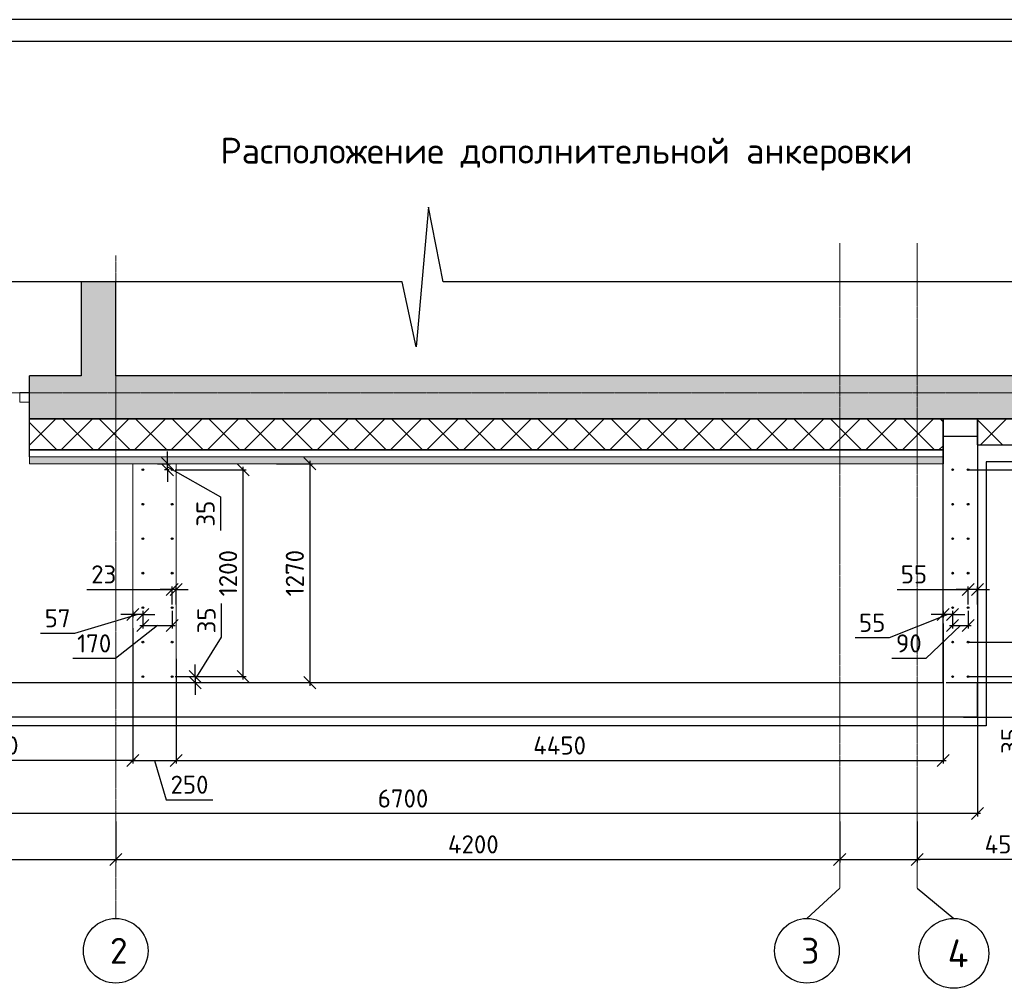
# Model space of a CAD drawing. Header units: millimetres. Extents: x 125896 to 2572636, y -120305 to 130347.
# Tile 72 of 256: x 301856 to 313280, y 56193 to 67429. Entities that reach past the tile are written whole.
import ezdxf

# ---------------------------------------------------------------- set-up
doc = ezdxf.new("R2010")
doc.units = ezdxf.units.MM
for name, pattern in [('______5', [1100, 800, -100, 100, -100]), ('CENTER', [2, 1.25, -0.25, 0.25, -0.25]), ('CENTER2', [28.575, 19.05, -3.175, 3.175, -3.175])]:
    doc.linetypes.add(name, pattern=pattern)
for name, color, linetype in [('11', 7, 'Continuous'), ('СПДС_Оси', 7, 'Continuous'), ('Столовая - обозначения', 7, 'Continuous')]:
    doc.layers.add(name, color=color, linetype=linetype)
for name, color, linetype, lineweight in [('Standard', 7, 'Continuous', 25), ('Арматура', 152, 'Continuous', 40), ('Навесной фасад', 7, 'Continuous', 25), ('ОСИ', 7, 'CENTER', 15), ('Столовая Двери и окна', 7, 'Continuous', 15), ('ТЕКСТ', 7, 'Continuous', 15)]:
    doc.layers.add(name, color=color, linetype=linetype, lineweight=lineweight)
doc.layers.add('Стена_ бетон несущ.', color=7, linetype='Continuous', lineweight=70, true_color=0xb4b496)
doc.styles.get("Standard").update_dxf_attribs({"font": 'isocpeur.ttf'})
doc.dimstyles.new('Осевые', dxfattribs={"dimscale": 0.7, "dimtxt": 450, "dimasz": 400, "dimexe": 100, "dimexo": 100, "dimgap": 100, "dimtad": 1, "dimdec": 0, "dimzin": 0, "dimdsep": 46, "dimtxsty": 'Standard', "dimblk": 'OBLIQUE', "dimcen": 9, "dimdle": 100, "dimazin": 0, "dimtm": 1e-09, "dimtfac": 1, "dimtdec": 0, "dimtofl": 0, "dimtmove": 0, "dimatfit": 3, "dimfxl": 1, "dimtolj": 1, "dimtzin": 0, "dimarcsym": 0})
pattern_1 = [(45, (285342.76, 106112.77), (-212.132, 212.132), []), (135, (285342.76, 106112.77), (-212.132, -212.132), [])]

# ---------------------------------------------------------------- blocks, each defined once
blk = doc.blocks.new('Штамп')
at = {"layer": '11'}
blk.add_line((311470, 126228), (252070, 126228), dxfattribs=at)
at = {"layer": '11', "lineweight": 30}
blk.add_line((254210, 125978), (311220, 125978), dxfattribs=at)
blk = doc.blocks.new('_OBLIQUE')
at = {"color": 0, "linetype": 'ByBlock'}
blk.add_line((-0.5, -0.5), (0.5, 0.5), dxfattribs=at)
blk = doc.blocks.new('*D482')
at = {"layer": 'Defpoints', "color": 0, "linetype": 'ByBlock', "lineweight": 20, "ltscale": 13, "transparency": 16777216}
for p in [(299570, 59339), (302970, 58165), (302970, 57688)]:
    blk.add_point(p, dxfattribs=at)
at = {"layer": 'ОСИ', "color": 0, "linetype": 'ByBlock', "lineweight": -2, "ltscale": 13, "transparency": 16777216}
for p, q in [((299570, 59304), (299570, 57653)), ((302970, 58130), (302970, 57653)), ((299535, 57688), (303005, 57688))]:
    blk.add_line(p, q, dxfattribs=at)
at = {"layer": 'ОСИ', "color": 0, "linetype": 'ByBlock', "lineweight": -2, "ltscale": 13, "transparency": 16777216, "xscale": 140, "yscale": 140, "zscale": 140, "rotation": 180}
blk.add_blockref('_OBLIQUE', (299570, 57688), dxfattribs=at)
at = {"layer": 'ОСИ', "color": 0, "linetype": 'ByBlock', "lineweight": -2, "ltscale": 13, "transparency": 16777216, "xscale": 140, "yscale": 140, "zscale": 140}
blk.add_blockref('_OBLIQUE', (302970, 57688), dxfattribs=at)
at = {"layer": 'ОСИ', "color": 0, "linetype": 'ByBlock', "ltscale": 13, "transparency": 16777216, "insert": (301270, 57863), "char_height": 210, "width": 583.33, "attachment_point": 5}
blk.add_mtext('\\A1;1700', dxfattribs=at)
blk = doc.blocks.new('*D483')
at = {"layer": 'Defpoints', "color": 0, "linetype": 'ByBlock', "lineweight": 20, "ltscale": 13, "transparency": 16777216}
for p in [(302970, 58165), (311370, 58165), (311370, 57688)]:
    blk.add_point(p, dxfattribs=at)
at = {"layer": 'ОСИ', "color": 0, "linetype": 'ByBlock', "lineweight": -2, "ltscale": 13, "transparency": 16777216}
for p, q in [((302970, 58130), (302970, 57653)), ((311370, 58130), (311370, 57653)), ((302935, 57688), (311405, 57688))]:
    blk.add_line(p, q, dxfattribs=at)
at = {"layer": 'ОСИ', "color": 0, "linetype": 'ByBlock', "lineweight": -2, "ltscale": 13, "transparency": 16777216, "xscale": 140, "yscale": 140, "zscale": 140, "rotation": 180}
blk.add_blockref('_OBLIQUE', (302970, 57688), dxfattribs=at)
at = {"layer": 'ОСИ', "color": 0, "linetype": 'ByBlock', "lineweight": -2, "ltscale": 13, "transparency": 16777216, "xscale": 140, "yscale": 140, "zscale": 140}
blk.add_blockref('_OBLIQUE', (311370, 57688), dxfattribs=at)
at = {"layer": 'ОСИ', "color": 0, "linetype": 'ByBlock', "ltscale": 13, "transparency": 16777216, "insert": (307119, 57863), "char_height": 210, "width": 583.33, "attachment_point": 5}
blk.add_mtext('\\A1;4200', dxfattribs=at)
blk = doc.blocks.new('*D484')
at = {"layer": 'Defpoints', "color": 0, "linetype": 'ByBlock', "lineweight": 20, "ltscale": 13, "transparency": 16777216}
for p in [(311370, 58165), (312270, 58165), (312270, 57688)]:
    blk.add_point(p, dxfattribs=at)
at = {"layer": 'ОСИ', "color": 0, "linetype": 'ByBlock', "lineweight": -2, "ltscale": 13, "transparency": 16777216}
for p, q in [((311370, 58130), (311370, 57653)), ((312270, 58130), (312270, 57653)), ((311335, 57688), (312305, 57688)), ((313559, 57688), (312270, 57688))]:
    blk.add_line(p, q, dxfattribs=at)
at = {"layer": 'ОСИ', "color": 0, "linetype": 'ByBlock', "lineweight": -2, "ltscale": 13, "transparency": 16777216, "xscale": 140, "yscale": 140, "zscale": 140, "rotation": 180}
blk.add_blockref('_OBLIQUE', (311370, 57688), dxfattribs=at)
at = {"layer": 'ОСИ', "color": 0, "linetype": 'ByBlock', "lineweight": -2, "ltscale": 13, "transparency": 16777216, "xscale": 140, "yscale": 140, "zscale": 140}
blk.add_blockref('_OBLIQUE', (312270, 57688), dxfattribs=at)
at = {"layer": 'ОСИ', "color": 0, "linetype": 'ByBlock', "ltscale": 13, "transparency": 16777216, "insert": (313279, 57863), "char_height": 210, "width": 437.5, "attachment_point": 5}
blk.add_mtext('\\A1;450', dxfattribs=at)
blk = doc.blocks.new('дверь1_3_$F1', base_point=(0, -55.4))
at = {"layer": 'Standard', "color": 7, "linetype": 'Continuous', "lineweight": 13, "transparency": 33554687}
for p, q in [((56, 0.6), (0, 0.6)), ((0, 0.6), (0, -55.4)), ((56, -55.4), (56, 0.6)), ((0, -55.4), (56, -55.4))]:
    blk.add_line(p, q, dxfattribs=at)
blk = doc.blocks.new('*D485')
at = {"layer": 'Defpoints', "color": 0, "linetype": 'ByBlock', "lineweight": 20, "ltscale": 13, "transparency": 16777216}
for p in [(299570, 59444), (312970, 59398), (299570, 58220)]:
    blk.add_point(p, dxfattribs=at)
at = {"layer": 'ОСИ', "color": 0, "linetype": 'ByBlock', "lineweight": -2, "ltscale": 13, "transparency": 16777216}
for p, q in [((299570, 59409), (299570, 58185)), ((312970, 59363), (312970, 58185)), ((313005, 58220), (299535, 58220))]:
    blk.add_line(p, q, dxfattribs=at)
at = {"layer": 'ОСИ', "color": 0, "linetype": 'ByBlock', "lineweight": -2, "ltscale": 13, "transparency": 16777216, "xscale": 140, "yscale": 140, "zscale": 140, "rotation": 180}
blk.add_blockref('_OBLIQUE', (299570, 58220), dxfattribs=at)
at = {"layer": 'ОСИ', "color": 0, "linetype": 'ByBlock', "lineweight": -2, "ltscale": 13, "transparency": 16777216, "xscale": 140, "yscale": 140, "zscale": 140}
blk.add_blockref('_OBLIQUE', (312970, 58220), dxfattribs=at)
at = {"layer": 'ОСИ', "color": 0, "linetype": 'ByBlock', "ltscale": 13, "transparency": 16777216, "insert": (306304, 58395), "char_height": 210, "attachment_point": 5}
blk.add_mtext('\\A1;6700', dxfattribs=at)
blk = doc.blocks.new('*D489')
at = {"layer": 'Defpoints', "color": 0, "linetype": 'ByBlock', "lineweight": 20, "ltscale": 13, "transparency": 16777216}
for p in [(312820, 59809), (312770, 59339), (313658, 59339)]:
    blk.add_point(p, dxfattribs=at)
at = {"layer": 'ОСИ', "color": 0, "linetype": 'ByBlock', "lineweight": -2, "ltscale": 13, "transparency": 16777216}
for p, q in [((312855, 59809), (313693, 59809)), ((313658, 59844), (313658, 59304)), ((313658, 59574), (314101, 59172)), ((312805, 59339), (313693, 59339)), ((314101, 59172), (314101, 58633))]:
    blk.add_line(p, q, dxfattribs=at)
at = {"layer": 'ОСИ', "color": 0, "linetype": 'ByBlock', "lineweight": -2, "ltscale": 13, "transparency": 16777216, "xscale": 140, "yscale": 140, "zscale": 140}
for p, rotation in [((313658, 59809), 90), ((313658, 59339), 270)]:
    blk.add_blockref('_OBLIQUE', p, dxfattribs=dict(at, rotation=rotation))
at = {"layer": 'ОСИ', "color": 0, "linetype": 'ByBlock', "lineweight": 25, "ltscale": 13, "transparency": 16777216, "insert": (313926, 58903), "char_height": 210, "attachment_point": 5, "rotation": 90}
blk.add_mtext('\\A1;235', dxfattribs=at)
blk = doc.blocks.new('*D490')
at = {"layer": 'Defpoints', "color": 0, "linetype": 'ByBlock', "lineweight": 20, "ltscale": 13, "transparency": 16777216}
for p in [(312820, 60209), (313658, 60209), (312820, 59809)]:
    blk.add_point(p, dxfattribs=at)
at = {"layer": 'ОСИ', "color": 0, "linetype": 'ByBlock', "lineweight": -2, "ltscale": 13, "transparency": 16777216}
for p, q in [((313658, 60904), (313658, 60209)), ((312855, 60209), (313693, 60209)), ((313658, 59774), (313658, 60244)), ((312855, 59809), (313693, 59809))]:
    blk.add_line(p, q, dxfattribs=at)
at = {"layer": 'ОСИ', "color": 0, "linetype": 'ByBlock', "lineweight": -2, "ltscale": 13, "transparency": 16777216, "xscale": 140, "yscale": 140, "zscale": 140}
for p, rotation in [((313658, 60209), 90), ((313658, 59809), 270)]:
    blk.add_blockref('_OBLIQUE', p, dxfattribs=dict(at, rotation=rotation))
at = {"layer": 'ОСИ', "color": 0, "linetype": 'ByBlock', "ltscale": 13, "transparency": 16777216, "insert": (313483, 60635), "char_height": 210, "attachment_point": 5, "rotation": 90}
blk.add_mtext('\\A1;200', dxfattribs=at)
blk = doc.blocks.new('*D491')
at = {"layer": 'Defpoints', "color": 0, "linetype": 'ByBlock', "lineweight": 20, "ltscale": 13, "transparency": 16777216}
for p in [(312820, 62209), (314033, 62209), (312820, 59809)]:
    blk.add_point(p, dxfattribs=at)
at = {"layer": 'ОСИ', "color": 0, "linetype": 'ByBlock', "lineweight": -2, "ltscale": 13, "transparency": 16777216}
for p, q in [((312855, 62209), (314068, 62209)), ((314033, 59774), (314033, 62244)), ((312855, 59809), (314068, 59809))]:
    blk.add_line(p, q, dxfattribs=at)
at = {"layer": 'ОСИ', "color": 0, "linetype": 'ByBlock', "lineweight": -2, "ltscale": 13, "transparency": 16777216, "xscale": 140, "yscale": 140, "zscale": 140}
for p, rotation in [((314033, 62209), 90), ((314033, 59809), 270)]:
    blk.add_blockref('_OBLIQUE', p, dxfattribs=dict(at, rotation=rotation))
at = {"layer": 'ОСИ', "color": 0, "linetype": 'ByBlock', "ltscale": 13, "transparency": 16777216, "insert": (313858, 61009), "char_height": 210, "attachment_point": 5, "rotation": 90}
blk.add_mtext('\\A1;6х200=1200', dxfattribs=at)
blk = doc.blocks.new('*D492')
at = {"layer": 'Defpoints', "color": 0, "linetype": 'ByBlock', "lineweight": 20, "ltscale": 13, "transparency": 16777216}
for p in [(312820, 59809), (312570, 59739), (313525, 59739)]:
    blk.add_point(p, dxfattribs=at)
at = {"layer": 'ОСИ', "color": 0, "linetype": 'ByBlock', "lineweight": -2, "ltscale": 13, "transparency": 16777216}
for p, q in [((313525, 59809), (313525, 59949)), ((312855, 59809), (313560, 59809)), ((313525, 59809), (313525, 59739)), ((312605, 59739), (313560, 59739)), ((313525, 59739), (313525, 59599)), ((313525, 58867), (313525, 59739))]:
    blk.add_line(p, q, dxfattribs=at)
at = {"layer": 'ОСИ', "color": 0, "linetype": 'ByBlock', "lineweight": -2, "ltscale": 13, "transparency": 16777216, "xscale": 140, "yscale": 140, "zscale": 140}
for p, rotation in [((313525, 59809), 270), ((313525, 59739), 90)]:
    blk.add_blockref('_OBLIQUE', p, dxfattribs=dict(at, rotation=rotation))
at = {"layer": 'ОСИ', "color": 0, "linetype": 'ByBlock', "ltscale": 13, "transparency": 16777216, "insert": (313350, 59063), "char_height": 210, "attachment_point": 5, "rotation": 90}
blk.add_mtext('\\A1;35', dxfattribs=at)
blk = doc.blocks.new('*D493')
at = {"layer": 'Defpoints', "color": 0, "linetype": 'ByBlock', "lineweight": 20, "ltscale": 13, "transparency": 16777216}
for p in [(312680, 60609), (312860, 60609), (312860, 60402)]:
    blk.add_point(p, dxfattribs=at)
at = {"layer": 'ОСИ', "color": 0, "linetype": 'ByBlock', "lineweight": -2, "ltscale": 13, "transparency": 16777216}
for p, q in [((312680, 60574), (312680, 60367)), ((312860, 60574), (312860, 60367)), ((312770, 60402), (312368, 60019)), ((312645, 60402), (312895, 60402)), ((312368, 60019), (311976, 60019))]:
    blk.add_line(p, q, dxfattribs=at)
at = {"layer": 'ОСИ', "color": 0, "linetype": 'ByBlock', "lineweight": -2, "ltscale": 13, "transparency": 16777216, "xscale": 140, "yscale": 140, "zscale": 140, "rotation": 180}
blk.add_blockref('_OBLIQUE', (312680, 60402), dxfattribs=at)
at = {"layer": 'ОСИ', "color": 0, "linetype": 'ByBlock', "lineweight": -2, "ltscale": 13, "transparency": 16777216, "xscale": 140, "yscale": 140, "zscale": 140}
blk.add_blockref('_OBLIQUE', (312860, 60402), dxfattribs=at)
at = {"layer": 'ОСИ', "color": 0, "linetype": 'ByBlock', "ltscale": 13, "transparency": 16777216, "insert": (312172, 60194), "char_height": 210, "attachment_point": 5}
blk.add_mtext('\\A1;90', dxfattribs=at)
blk = doc.blocks.new('*D494')
at = {"layer": 'Defpoints', "color": 0, "linetype": 'ByBlock', "lineweight": 20, "ltscale": 13, "transparency": 16777216}
for p in [(312570, 60609), (312680, 60609), (312570, 60531)]:
    blk.add_point(p, dxfattribs=at)
at = {"layer": 'ОСИ', "color": 0, "linetype": 'ByBlock', "lineweight": -2, "ltscale": 13, "transparency": 16777216}
for p, q in [((312570, 60574), (312570, 60496)), ((312680, 60574), (312680, 60496)), ((312625, 60531), (311943, 60258)), ((312570, 60531), (312430, 60531)), ((312680, 60531), (312570, 60531)), ((312680, 60531), (312820, 60531)), ((311943, 60258), (311551, 60258))]:
    blk.add_line(p, q, dxfattribs=at)
at = {"layer": 'ОСИ', "color": 0, "linetype": 'ByBlock', "lineweight": -2, "ltscale": 13, "transparency": 16777216, "xscale": 140, "yscale": 140, "zscale": 140}
blk.add_blockref('_OBLIQUE', (312570, 60531), dxfattribs=at)
at = {"layer": 'ОСИ', "color": 0, "linetype": 'ByBlock', "lineweight": -2, "ltscale": 13, "transparency": 16777216, "xscale": 140, "yscale": 140, "zscale": 140, "rotation": 180}
blk.add_blockref('_OBLIQUE', (312680, 60531), dxfattribs=at)
at = {"layer": 'ОСИ', "color": 0, "linetype": 'ByBlock', "ltscale": 13, "transparency": 16777216, "insert": (311747, 60433), "char_height": 210, "attachment_point": 5}
blk.add_mtext('\\A1;55', dxfattribs=at)
blk = doc.blocks.new('*D495')
at = {"layer": 'Defpoints', "color": 0, "linetype": 'ByBlock', "lineweight": 20, "ltscale": 13, "transparency": 16777216}
for p in [(312860, 60820), (312860, 60609), (312970, 60609)]:
    blk.add_point(p, dxfattribs=at)
at = {"layer": 'ОСИ', "color": 0, "linetype": 'ByBlock', "lineweight": -2, "ltscale": 13, "transparency": 16777216}
for p, q in [((312035, 60820), (312860, 60820)), ((312860, 60820), (312720, 60820)), ((312860, 60644), (312860, 60855)), ((312970, 60820), (312860, 60820)), ((312970, 60644), (312970, 60855)), ((312970, 60820), (313110, 60820))]:
    blk.add_line(p, q, dxfattribs=at)
at = {"layer": 'ОСИ', "color": 0, "linetype": 'ByBlock', "lineweight": -2, "ltscale": 13, "transparency": 16777216, "xscale": 140, "yscale": 140, "zscale": 140}
blk.add_blockref('_OBLIQUE', (312860, 60820), dxfattribs=at)
at = {"layer": 'ОСИ', "color": 0, "linetype": 'ByBlock', "lineweight": -2, "ltscale": 13, "transparency": 16777216, "xscale": 140, "yscale": 140, "zscale": 140, "rotation": 180}
blk.add_blockref('_OBLIQUE', (312970, 60820), dxfattribs=at)
at = {"layer": 'ОСИ', "color": 0, "linetype": 'ByBlock', "ltscale": 13, "transparency": 16777216, "insert": (312231, 60995), "char_height": 210, "attachment_point": 5}
blk.add_mtext('\\A1;55', dxfattribs=at)
blk = doc.blocks.new('*D496')
at = {"layer": 'Defpoints', "color": 0, "linetype": 'ByBlock', "lineweight": 20, "ltscale": 13, "transparency": 16777216}
for p in [(299970, 60437, -5480), (303170, 60407), (299970, 58835)]:
    blk.add_point(p, dxfattribs=at)
at = {"layer": 'ОСИ', "color": 0, "linetype": 'ByBlock', "lineweight": -2, "ltscale": 13, "transparency": 16777216}
for p, q in [((299970, 60402), (299970, 58800)), ((303170, 60372), (303170, 58800)), ((303205, 58835), (299935, 58835))]:
    blk.add_line(p, q, dxfattribs=at)
at = {"layer": 'ОСИ', "color": 0, "linetype": 'ByBlock', "lineweight": -2, "ltscale": 13, "transparency": 16777216, "xscale": 140, "yscale": 140, "zscale": 140, "rotation": 180}
blk.add_blockref('_OBLIQUE', (299970, 58835), dxfattribs=at)
at = {"layer": 'ОСИ', "color": 0, "linetype": 'ByBlock', "lineweight": -2, "ltscale": 13, "transparency": 16777216, "xscale": 140, "yscale": 140, "zscale": 140}
blk.add_blockref('_OBLIQUE', (303170, 58835), dxfattribs=at)
at = {"layer": 'ОСИ', "color": 0, "linetype": 'ByBlock', "ltscale": 13, "transparency": 16777216, "insert": (301570, 59010), "char_height": 210, "attachment_point": 5}
blk.add_mtext('\\A1;1600', dxfattribs=at)
blk = doc.blocks.new('*D497')
at = {"layer": 'Defpoints', "color": 0, "linetype": 'ByBlock', "lineweight": 20, "ltscale": 13, "transparency": 16777216}
for p in [(312570, 60461), (303670, 60050), (312570, 58835)]:
    blk.add_point(p, dxfattribs=at)
at = {"layer": 'ОСИ', "color": 0, "linetype": 'ByBlock', "lineweight": -2, "ltscale": 13, "transparency": 16777216}
for p, q in [((312570, 60426), (312570, 58800)), ((303670, 60015), (303670, 58800)), ((303635, 58835), (312605, 58835))]:
    blk.add_line(p, q, dxfattribs=at)
at = {"layer": 'ОСИ', "color": 0, "linetype": 'ByBlock', "lineweight": -2, "ltscale": 13, "transparency": 16777216, "xscale": 140, "yscale": 140, "zscale": 140, "rotation": 180}
blk.add_blockref('_OBLIQUE', (303670, 58835), dxfattribs=at)
at = {"layer": 'ОСИ', "color": 0, "linetype": 'ByBlock', "lineweight": -2, "ltscale": 13, "transparency": 16777216, "xscale": 140, "yscale": 140, "zscale": 140}
blk.add_blockref('_OBLIQUE', (312570, 58835), dxfattribs=at)
at = {"layer": 'ОСИ', "color": 0, "linetype": 'ByBlock', "ltscale": 13, "transparency": 16777216, "insert": (308120, 59010), "char_height": 210, "attachment_point": 5}
blk.add_mtext('\\A1;4450', dxfattribs=at)
blk = doc.blocks.new('*D498')
at = {"layer": 'Defpoints', "color": 0, "linetype": 'ByBlock', "lineweight": 20, "ltscale": 13, "transparency": 16777216}
for p in [(303670, 60050), (303170, 59895), (303670, 58835)]:
    blk.add_point(p, dxfattribs=at)
at = {"layer": 'ОСИ', "color": 0, "linetype": 'ByBlock', "lineweight": -2, "ltscale": 13, "transparency": 16777216}
for p, q in [((303670, 60015), (303670, 58800)), ((303170, 59860), (303170, 58800)), ((303135, 58835), (303705, 58835)), ((303420, 58835), (303557, 58380)), ((303557, 58380), (304096, 58380))]:
    blk.add_line(p, q, dxfattribs=at)
at = {"layer": 'ОСИ', "color": 0, "linetype": 'ByBlock', "lineweight": -2, "ltscale": 13, "transparency": 16777216, "xscale": 140, "yscale": 140, "zscale": 140, "rotation": 180}
blk.add_blockref('_OBLIQUE', (303170, 58835), dxfattribs=at)
at = {"layer": 'ОСИ', "color": 0, "linetype": 'ByBlock', "lineweight": -2, "ltscale": 13, "transparency": 16777216, "xscale": 140, "yscale": 140, "zscale": 140}
blk.add_blockref('_OBLIQUE', (303670, 58835), dxfattribs=at)
at = {"layer": 'ОСИ', "color": 0, "linetype": 'ByBlock', "ltscale": 13, "transparency": 16777216, "insert": (303826, 58555), "char_height": 210, "attachment_point": 5}
blk.add_mtext('\\A1;250', dxfattribs=at)
blk = doc.blocks.new('*D500')
at = {"layer": 'Defpoints', "color": 0, "linetype": 'ByBlock', "lineweight": 20, "ltscale": 13, "transparency": 16777216}
for p in [(303420, 62279), (303572, 62279), (303625, 62209)]:
    blk.add_point(p, dxfattribs=at)
at = {"layer": 'ОСИ', "color": 0, "linetype": 'ByBlock', "lineweight": -2, "ltscale": 13, "transparency": 16777216}
for p, q in [((303572, 62279), (303572, 62419)), ((303455, 62279), (303607, 62279)), ((303572, 62209), (303572, 62279)), ((303590, 62209), (303537, 62209)), ((303572, 62244), (304187, 61895)), ((303572, 62209), (303572, 62069)), ((304187, 61895), (304187, 61503))]:
    blk.add_line(p, q, dxfattribs=at)
at = {"layer": 'ОСИ', "color": 0, "linetype": 'ByBlock', "lineweight": -2, "ltscale": 13, "transparency": 16777216, "xscale": 140, "yscale": 140, "zscale": 140}
for p, rotation in [((303572, 62279), 270), ((303572, 62209), 90)]:
    blk.add_blockref('_OBLIQUE', p, dxfattribs=dict(at, rotation=rotation))
at = {"layer": 'ОСИ', "color": 0, "linetype": 'ByBlock', "ltscale": 13, "transparency": 16777216, "insert": (304012, 61699), "char_height": 210, "attachment_point": 5, "rotation": 90}
blk.add_mtext('\\A1;35', dxfattribs=at)
blk = doc.blocks.new('*D501')
at = {"layer": 'Defpoints', "color": 0, "linetype": 'ByBlock', "lineweight": 20, "ltscale": 13, "transparency": 16777216}
for p in [(303625, 59809), (303625, 59739), (303892, 59739)]:
    blk.add_point(p, dxfattribs=at)
at = {"layer": 'ОСИ', "color": 0, "linetype": 'ByBlock', "lineweight": -2, "ltscale": 13, "transparency": 16777216}
for p, q in [((304198, 60265), (304198, 60657)), ((303892, 59774), (304198, 60265)), ((303892, 59809), (303892, 59949)), ((303660, 59809), (303927, 59809)), ((303892, 59809), (303892, 59739)), ((303660, 59739), (303927, 59739)), ((303892, 59739), (303892, 59599))]:
    blk.add_line(p, q, dxfattribs=at)
at = {"layer": 'ОСИ', "color": 0, "linetype": 'ByBlock', "lineweight": -2, "ltscale": 13, "transparency": 16777216, "xscale": 140, "yscale": 140, "zscale": 140}
for p, rotation in [((303892, 59809), 270), ((303892, 59739), 90)]:
    blk.add_blockref('_OBLIQUE', p, dxfattribs=dict(at, rotation=rotation))
at = {"layer": 'ОСИ', "color": 0, "linetype": 'ByBlock', "ltscale": 13, "transparency": 16777216, "insert": (304023, 60461), "char_height": 210, "attachment_point": 5, "rotation": 90}
blk.add_mtext('\\A1;35', dxfattribs=at)
blk = doc.blocks.new('*D499')
at = {"layer": 'Defpoints', "color": 0, "linetype": 'ByBlock', "lineweight": 20, "ltscale": 13, "transparency": 16777216}
for p in [(303625, 62209), (304449, 62209), (303625, 59809)]:
    blk.add_point(p, dxfattribs=at)
at = {"layer": 'ОСИ', "color": 0, "linetype": 'ByBlock', "lineweight": -2, "ltscale": 13, "transparency": 16777216}
for p, q in [((303660, 62209), (304484, 62209)), ((304449, 59774), (304449, 62244)), ((303660, 59809), (304484, 59809))]:
    blk.add_line(p, q, dxfattribs=at)
at = {"layer": 'ОСИ', "color": 0, "linetype": 'ByBlock', "lineweight": -2, "ltscale": 13, "transparency": 16777216, "xscale": 140, "yscale": 140, "zscale": 140}
for p, rotation in [((304449, 62209), 90), ((304449, 59809), 270)]:
    blk.add_blockref('_OBLIQUE', p, dxfattribs=dict(at, rotation=rotation))
at = {"layer": 'ОСИ', "color": 0, "linetype": 'ByBlock', "ltscale": 13, "transparency": 16777216, "insert": (304274, 61009), "char_height": 210, "attachment_point": 5, "rotation": 90}
blk.add_mtext('\\A1;1200', dxfattribs=at)
blk = doc.blocks.new('*D502')
at = {"layer": 'Defpoints', "color": 0, "linetype": 'ByBlock', "lineweight": 20, "ltscale": 13, "transparency": 16777216}
for p in [(303285, 60609), (303625, 60609), (303625, 60402)]:
    blk.add_point(p, dxfattribs=at)
at = {"layer": 'ОСИ', "color": 0, "linetype": 'ByBlock', "lineweight": -2, "ltscale": 13, "transparency": 16777216}
for p, q in [((303285, 60574), (303285, 60367)), ((303625, 60574), (303625, 60367)), ((303455, 60402), (302968, 60019)), ((303250, 60402), (303660, 60402)), ((302968, 60019), (302471, 60019))]:
    blk.add_line(p, q, dxfattribs=at)
at = {"layer": 'ОСИ', "color": 0, "linetype": 'ByBlock', "lineweight": -2, "ltscale": 13, "transparency": 16777216, "xscale": 140, "yscale": 140, "zscale": 140, "rotation": 180}
blk.add_blockref('_OBLIQUE', (303285, 60402), dxfattribs=at)
at = {"layer": 'ОСИ', "color": 0, "linetype": 'ByBlock', "lineweight": -2, "ltscale": 13, "transparency": 16777216, "xscale": 140, "yscale": 140, "zscale": 140}
blk.add_blockref('_OBLIQUE', (303625, 60402), dxfattribs=at)
at = {"layer": 'ОСИ', "color": 0, "linetype": 'ByBlock', "ltscale": 13, "transparency": 16777216, "insert": (302720, 60194), "char_height": 210, "attachment_point": 5}
blk.add_mtext('\\A1;170', dxfattribs=at)
blk = doc.blocks.new('*D503')
at = {"layer": 'Defpoints', "color": 0, "linetype": 'ByBlock', "lineweight": 20, "ltscale": 13, "transparency": 16777216}
for p in [(303170, 60609), (303285, 60609), (303170, 60531)]:
    blk.add_point(p, dxfattribs=at)
at = {"layer": 'ОСИ', "color": 0, "linetype": 'ByBlock', "lineweight": -2, "ltscale": 13, "transparency": 16777216}
for p, q in [((303170, 60574), (303170, 60496)), ((303285, 60574), (303285, 60496)), ((303228, 60531), (302491, 60311)), ((303170, 60531), (303030, 60531)), ((303285, 60531), (303170, 60531)), ((303285, 60531), (303425, 60531)), ((302491, 60311), (302099, 60311))]:
    blk.add_line(p, q, dxfattribs=at)
at = {"layer": 'ОСИ', "color": 0, "linetype": 'ByBlock', "lineweight": -2, "ltscale": 13, "transparency": 16777216, "xscale": 140, "yscale": 140, "zscale": 140}
blk.add_blockref('_OBLIQUE', (303170, 60531), dxfattribs=at)
at = {"layer": 'ОСИ', "color": 0, "linetype": 'ByBlock', "lineweight": -2, "ltscale": 13, "transparency": 16777216, "xscale": 140, "yscale": 140, "zscale": 140, "rotation": 180}
blk.add_blockref('_OBLIQUE', (303285, 60531), dxfattribs=at)
at = {"layer": 'ОСИ', "color": 0, "linetype": 'ByBlock', "ltscale": 13, "transparency": 16777216, "insert": (302295, 60486), "char_height": 210, "attachment_point": 5}
blk.add_mtext('\\A1;57', dxfattribs=at)
blk = doc.blocks.new('*D504')
at = {"layer": 'Defpoints', "color": 0, "linetype": 'ByBlock', "lineweight": 20, "ltscale": 13, "transparency": 16777216}
for p in [(303625, 60820), (303625, 60609), (303670, 60609)]:
    blk.add_point(p, dxfattribs=at)
at = {"layer": 'ОСИ', "color": 0, "linetype": 'ByBlock', "lineweight": -2, "ltscale": 13, "transparency": 16777216}
for p, q in [((302635, 60820), (303625, 60820)), ((303625, 60820), (303485, 60820)), ((303625, 60644), (303625, 60855)), ((303670, 60820), (303625, 60820)), ((303670, 60644), (303670, 60855)), ((303670, 60820), (303810, 60820))]:
    blk.add_line(p, q, dxfattribs=at)
at = {"layer": 'ОСИ', "color": 0, "linetype": 'ByBlock', "lineweight": -2, "ltscale": 13, "transparency": 16777216, "xscale": 140, "yscale": 140, "zscale": 140}
blk.add_blockref('_OBLIQUE', (303625, 60820), dxfattribs=at)
at = {"layer": 'ОСИ', "color": 0, "linetype": 'ByBlock', "lineweight": -2, "ltscale": 13, "transparency": 16777216, "xscale": 140, "yscale": 140, "zscale": 140, "rotation": 180}
blk.add_blockref('_OBLIQUE', (303670, 60820), dxfattribs=at)
at = {"layer": 'ОСИ', "color": 0, "linetype": 'ByBlock', "ltscale": 13, "transparency": 16777216, "insert": (302831, 60995), "char_height": 210, "attachment_point": 5}
blk.add_mtext('\\A1;23', dxfattribs=at)
blk = doc.blocks.new('*D1004')
at = {"layer": 'Defpoints', "color": 0, "linetype": 'ByBlock', "lineweight": 20, "ltscale": 13, "transparency": 16777216}
for p in [(304802, 62279), (304802, 59739), (305223, 59739)]:
    blk.add_point(p, dxfattribs=at)
at = {"layer": 'ОСИ', "color": 0, "linetype": 'ByBlock', "lineweight": -2, "ltscale": 13, "transparency": 16777216}
for p, q in [((304837, 62279), (305258, 62279)), ((305223, 62314), (305223, 59704)), ((304837, 59739), (305258, 59739))]:
    blk.add_line(p, q, dxfattribs=at)
at = {"layer": 'ОСИ', "color": 0, "linetype": 'ByBlock', "lineweight": -2, "ltscale": 13, "transparency": 16777216, "xscale": 140, "yscale": 140, "zscale": 140}
for p, rotation in [((305223, 62279), 90), ((305223, 59739), 270)]:
    blk.add_blockref('_OBLIQUE', p, dxfattribs=dict(at, rotation=rotation))
at = {"layer": 'ОСИ', "color": 0, "linetype": 'ByBlock', "ltscale": 13, "transparency": 16777216, "insert": (305048, 61009), "char_height": 210, "attachment_point": 5, "rotation": 90}
blk.add_mtext('\\A1;1270', dxfattribs=at)

msp = doc.modelspace()

# ---------------------------------------------------------------- hatches: boundary and pattern name
at = {"layer": 'Арматура'}
h = msp.add_hatch(color=256, dxfattribs=at)
edge = h.paths.add_edge_path()
edge.add_arc((312680.1, 60609), 10, 0, 360)
h = msp.add_hatch(color=256, dxfattribs=at)
edge = h.paths.add_edge_path()
edge.add_arc((312859.6, 60609), 10, 0, 360)
at = {"layer": 'Навесной фасад', "linetype": 'Continuous', "lineweight": 25, "true_color": 0x939598, "transparency": 33554687}
h = msp.add_hatch(dxfattribs=at)
h.set_pattern_fill('__________6', color=252, scale=200, style=0, pattern_type=2)
h.set_pattern_definition(pattern_1)
h.paths.add_polyline_path([(312569.8, 62799), (301969.8, 62799), (301969.8, 62439), (312569.8, 62439)], flags=0)
h = msp.add_hatch(dxfattribs=at)
h.set_pattern_fill('__________6', color=252, scale=200, style=0, pattern_type=2)
h.set_pattern_definition(pattern_1)
h.paths.add_polyline_path([(317044.1, 62799), (312969.8, 62799), (312969.8, 62499), (317044.1, 62499)])
at = {"layer": 'Навесной фасад', "linetype": 'Continuous', "lineweight": 18, "true_color": 0xf0b464, "transparency": 33554687}
msp.add_hatch(color=31, dxfattribs=at).paths.add_polyline_path([(312569.8, 62359), (301969.8, 62359), (301969.8, 62279), (312569.8, 62279)])
at = {"layer": 'Стена_ бетон несущ.', "linetype": 'Continuous', "lineweight": 25, "true_color": 0x939598, "transparency": 33554687}
for points in [[(302969.8, 63299), (302969.8, 64389.4), (302569.8, 64389.4), (302569.8, 63299)], [(317044.1, 63299), (301969.8, 63299), (301969.8, 62799), (317044.1, 62799)]]:
    msp.add_hatch(color=252, dxfattribs=at).paths.add_polyline_path(points)
at = {"layer": 'Столовая Двери и окна', "lineweight": 30}
h = msp.add_hatch(color=5, dxfattribs=at)
edge = h.paths.add_edge_path()
edge.add_arc((303285.1, 62209), 10, 0, 360)
h = msp.add_hatch(color=5, dxfattribs=at)
edge = h.paths.add_edge_path()
edge.add_arc((303625.1, 62209), 10, 0, 360)
h = msp.add_hatch(color=5, dxfattribs=at)
edge = h.paths.add_edge_path()
edge.add_arc((312680.1, 62209), 10, 0, 360)
h = msp.add_hatch(color=5, dxfattribs=at)
edge = h.paths.add_edge_path()
edge.add_arc((312859.6, 62209), 10, 0, 360)
h = msp.add_hatch(color=5, dxfattribs=at)
edge = h.paths.add_edge_path()
edge.add_arc((303285.1, 61809), 10, 0, 360)
h = msp.add_hatch(color=5, dxfattribs=at)
edge = h.paths.add_edge_path()
edge.add_arc((303625.1, 61809), 10, 0, 360)
h = msp.add_hatch(color=5, dxfattribs=at)
edge = h.paths.add_edge_path()
edge.add_arc((312680.1, 61809), 10, 0, 360)
h = msp.add_hatch(color=5, dxfattribs=at)
edge = h.paths.add_edge_path()
edge.add_arc((312859.6, 61809), 10, 0, 360)
h = msp.add_hatch(color=5, dxfattribs=at)
edge = h.paths.add_edge_path()
edge.add_arc((303285.1, 61409), 10, 0, 360)
h = msp.add_hatch(color=5, dxfattribs=at)
edge = h.paths.add_edge_path()
edge.add_arc((303625.1, 61409), 10, 0, 360)
h = msp.add_hatch(color=5, dxfattribs=at)
edge = h.paths.add_edge_path()
edge.add_arc((312680.1, 61409), 10, 0, 360)
h = msp.add_hatch(color=5, dxfattribs=at)
edge = h.paths.add_edge_path()
edge.add_arc((312859.6, 61409), 10, 0, 360)
h = msp.add_hatch(color=5, dxfattribs=at)
edge = h.paths.add_edge_path()
edge.add_arc((303285.1, 61009), 10, 0, 360)
h = msp.add_hatch(color=5, dxfattribs=at)
edge = h.paths.add_edge_path()
edge.add_arc((303625.1, 61009), 10, 0, 360)
h = msp.add_hatch(color=5, dxfattribs=at)
edge = h.paths.add_edge_path()
edge.add_arc((312680.1, 61009), 10, 0, 360)
h = msp.add_hatch(color=5, dxfattribs=at)
edge = h.paths.add_edge_path()
edge.add_arc((312859.6, 61009), 10, 0, 360)
h = msp.add_hatch(color=5, dxfattribs=at)
edge = h.paths.add_edge_path()
edge.add_arc((303285.1, 60609), 10, 0, 360)
h = msp.add_hatch(color=5, dxfattribs=at)
edge = h.paths.add_edge_path()
edge.add_arc((303625.1, 60609), 10, 0, 360)
h = msp.add_hatch(color=5, dxfattribs=at)
edge = h.paths.add_edge_path()
edge.add_arc((303285.1, 60209), 10, 0, 360)
h = msp.add_hatch(color=5, dxfattribs=at)
edge = h.paths.add_edge_path()
edge.add_arc((303625.1, 60209), 10, 0, 360)
h = msp.add_hatch(color=5, dxfattribs=at)
edge = h.paths.add_edge_path()
edge.add_arc((312680.1, 60209), 10, 0, 360)
h = msp.add_hatch(color=5, dxfattribs=at)
edge = h.paths.add_edge_path()
edge.add_arc((312859.6, 60209), 10, 0, 360)
h = msp.add_hatch(color=5, dxfattribs=at)
edge = h.paths.add_edge_path()
edge.add_arc((303285.1, 59809), 10, 0, 360)
h = msp.add_hatch(color=5, dxfattribs=at)
edge = h.paths.add_edge_path()
edge.add_arc((303625.1, 59809), 10, 0, 360)
h = msp.add_hatch(color=5, dxfattribs=at)
edge = h.paths.add_edge_path()
edge.add_arc((312680.1, 59809), 10, 0, 360)
h = msp.add_hatch(color=5, dxfattribs=at)
edge = h.paths.add_edge_path()
edge.add_arc((312859.6, 59809), 10, 0, 360)

# ---------------------------------------------------------------- linework, layer by layer
at = {"layer": 'Навесной фасад', "color": 252, "linetype": 'Continuous', "lineweight": 25, "true_color": 0x939598, "transparency": 33554687}
for p, q in [((301969.8, 62439), (301969.8, 62799)), ((312569.8, 62799), (301969.8, 62799)), ((312569.8, 62439), (312569.8, 62799)), ((317044.1, 62799), (312969.8, 62799)), ((312969.8, 62799), (312969.8, 62499)), ((312969.8, 62499), (317044.1, 62499)), ((301969.8, 62359), (301969.8, 62439)), ((312569.8, 62439), (301969.8, 62439)), ((301969.8, 62439), (312569.8, 62439)), ((312569.8, 62359), (312569.8, 62439))]:
    msp.add_line(p, q, dxfattribs=at)
at = {"layer": 'Навесной фасад', "color": 7, "linetype": 'Continuous', "lineweight": 13, "transparency": 33554687}
for p, q in [((301969.8, 62279), (301969.8, 62359)), ((301969.8, 62359), (312569.8, 62359)), ((312569.8, 62359), (301969.8, 62359)), ((301969.8, 62279), (312569.8, 62279)), ((312569.8, 62279), (312569.8, 62359))]:
    msp.add_line(p, q, dxfattribs=at)
at = {"layer": 'ОСИ', "color": 16, "linetype": 'CENTER2', "lineweight": 15, "ltscale": 0.2, "transparency": 33554687}
for p, q in [((311369.8, 64837.6), (311369.8, 57354.1)), ((312269.8, 64837.6), (312269.8, 57354.1)), ((302969.8, 64694.8), (302969.8, 57003.4)), ((296525.1, 63099), (317293.5, 63099))]:
    msp.add_line(p, q, dxfattribs=at)
at = {"layer": 'ОСИ', "color": 16, "linetype": '______5', "lineweight": 25, "transparency": 33554687}
for p, q in [((311369.8, 57354.1), (310990.2, 57003.4)), ((312269.8, 57354.1), (312694, 57003.4))]:
    msp.add_line(p, q, dxfattribs=at)
at = {"layer": 'СПДС_Оси', "linetype": 'Continuous', "lineweight": 25, "ltscale": 150}
for centre, radius in [((302969.8, 56628.4), 375), ((310990.2, 56628.4), 375), ((312694, 56598.4), 405)]:
    msp.add_circle(centre, radius, dxfattribs=at)
at = {"layer": 'Стена_ бетон несущ.', "color": 252, "linetype": 'Continuous', "lineweight": 25, "true_color": 0x939598, "transparency": 33554687}
for p, q in [((302569.8, 64389.4), (302569.8, 63299)), ((302969.8, 63299), (302969.8, 64389.4)), ((301969.8, 62799), (301969.8, 63299)), ((302569.8, 63299), (301969.8, 63299)), ((317044.1, 63299), (302969.8, 63299)), ((301969.8, 62799), (312569.8, 62799)), ((312569.8, 62799), (312969.8, 62799)), ((312969.8, 62799), (312569.8, 62799)), ((312569.8, 62799), (312569.8, 62439)), ((312969.8, 62799), (317044.1, 62799)), ((312969.8, 62499), (312969.8, 62799)), ((312569.8, 62439), (312569.8, 62359))]:
    msp.add_line(p, q, dxfattribs=at)
at = {"layer": 'Стена_ бетон несущ.', "color": 7, "linetype": 'Continuous', "lineweight": 35, "transparency": 33554687}
for p, q in [((312569.8, 62359), (312569.8, 62279)), ((312969.8, 59339), (312969.8, 59739))]:
    msp.add_line(p, q, dxfattribs=at)
at = {"layer": 'Столовая Двери и окна', "color": 18, "lineweight": 25, "true_color": 0x000000}
for p, q in [((306600.3, 65253.7), (306456.5, 63636.4)), ((306770.4, 64389.4), (306600.3, 65253.7)), ((306292, 64389.4), (297459.1, 64389.4)), ((306456.5, 63636.4), (306292, 64389.4)), ((317329.9, 64389.4), (306770.4, 64389.4))]:
    msp.add_line(p, q, dxfattribs=at)
at = {"layer": 'Столовая Двери и окна', "color": 18, "lineweight": 30, "true_color": 0x000000}
msp.add_lwpolyline([(299569.8, 62799), (299969.8, 62799), (299969.8, 59739), (312569.8, 59739), (312569.8, 62799), (312969.8, 62799), (312969.8, 59339), (299569.8, 59339), (299569.8, 62799)], dxfattribs=at)
msp.add_lwpolyline([(312569.8, 62599), (312969.8, 62599), (312969.8, 62799), (312569.8, 62799)], close=True, dxfattribs=at)
at = {"layer": 'Столовая Двери и окна', "color": 5, "lineweight": 30, "elevation": -720}
msp.add_lwpolyline([(317669.7, 62299), (313069.8, 62299), (313069.8, 59239), (299469.8, 59239), (299469.8, 62299), (297453.5, 62299), (297453.5, 62299)], dxfattribs=at)
at = {"layer": 'Столовая Двери и окна', "color": 18, "lineweight": 20, "true_color": 0x000000, "elevation": 5480}
msp.add_lwpolyline([(303170.1, 59739), (303670.1, 59739), (303670.1, 62279), (303170.1, 62279)], close=True, dxfattribs=at)
at = {"layer": 'Столовая Двери и окна', "color": 5, "lineweight": 30}
for centre in [(303285.1, 62209, 5480), (303625.1, 62209, 5480), (312680.1, 62209, 6200), (312859.6, 62209, 6200), (303285.1, 61809, 5480), (303625.1, 61809, 5480), (312680.1, 61809, 6200), (312859.6, 61809, 6200), (303285.1, 61409, 5480), (303625.1, 61409, 5480), (312680.1, 61409, 6200), (312859.6, 61409, 6200), (303285.1, 61009, 5480), (303625.1, 61009, 5480), (312680.1, 61009, 6200), (312859.6, 61009, 6200), (303285.1, 60609, 5480), (303625.1, 60609, 5480), (312680.1, 60609, 6200), (312859.6, 60609, 6200), (303285.1, 60209, 5480), (303625.1, 60209, 5480), (312680.1, 60209, 6200), (312859.6, 60209, 6200), (303285.1, 59809, 5480), (303625.1, 59809, 5480), (312680.1, 59809, 6200), (312859.6, 59809, 6200)]:
    msp.add_circle(centre, 10, dxfattribs=at)

# ---------------------------------------------------------------- block references
at = {"layer": 'Стена_ бетон несущ.', "color": 252, "linetype": 'Continuous', "lineweight": 25, "true_color": 0x939598, "transparency": 33554687, "xscale": -2, "yscale": 2, "zscale": 2}
msp.add_blockref('дверь1_3_$F1', (301969.8, 62993), dxfattribs=at)
at = {"layer": 'Столовая - обозначения', "color": 252, "lineweight": 20, "true_color": 0x939598}
msp.add_blockref('Штамп', (40796.7, -58798.4), dxfattribs=at)

# ---------------------------------------------------------------- texts
at = {"layer": 'СПДС_Оси', "linetype": 'Continuous', "lineweight": 25, "ltscale": 150, "attachment_point": 1}
for s, insert, char_height, width in [('2', (302902.9, 56778.6), 300, 825), ('3', (310923.3, 56778.6), 300, 825), ('4', (312621.7, 56760.6), 324, 891)]:
    msp.add_mtext(s, dxfattribs=dict(at, insert=insert, char_height=char_height, width=width))
at = {"layer": 'ТЕКСТ', "lineweight": 25}
msp.add_text('Расположение дополнительной анкеровки', height=300, dxfattribs=at).set_placement((304184.8, 65759.2))

# ---------------------------------------------------------------- dimensions: what is measured, and where the dimension line sits
at = {"layer": 'ОСИ', "linetype": 'ByBlock', "ltscale": 13}
for base, p1, p2, picture, middle in [((303572.4, 62279, 5480), (303625.1, 62209, 5480), (303420.1, 62279, 5480), '*D500', (304186.7, 61824.8, 5480)), ((313658.2, 60209, 6200), (312820.1, 59809, 6200), (312820.1, 60209, 6200), '*D490', (313635.4, 60634.7, 6200)), ((303892.4, 59739, 5480), (303625.1, 59809, 5480), (303625.1, 59739, 5480), '*D501', (304198.1, 60334.5, 5480)), ((313525, 59739), (312820.1, 59809), (312570.1, 59739), '*D492', (313528.9, 59063.5))]:
    dim = msp.add_linear_dim(base=base, p1=p1, p2=p2, angle=270, dimstyle='Осевые', override={"dimtxt": 300, "dimasz": 200, "dimexe": 50, "dimexo": 50, "dimlfac": 0.5, "dimdle": 50, "dimtmove": 1}, dxfattribs=at)
    dim.commit()
    dim.dimension.update_dxf_attribs({"geometry": picture, "text_midpoint": middle, "dimtype": 160})
for base, p1, p2, angle, picture, middle in [((304448.7, 62209, 5480), (303625.1, 59809, 5480), (303625.1, 62209, 5480), 270, '*D499', (304273.7, 61009, 5480)), ((305223.2, 59739), (304801.5, 62279), (304801.5, 59739), 90, '*D1004', (305048.2, 61009))]:
    dim = msp.add_linear_dim(base=base, p1=p1, p2=p2, angle=angle, dimstyle='Осевые', override={"dimtxt": 300, "dimasz": 200, "dimexe": 50, "dimexo": 50, "dimlfac": 0.5, "dimdle": 50, "dimtmove": 1}, dxfattribs=at)
    dim.commit()
    dim.dimension.update_dxf_attribs({"geometry": picture, "text_midpoint": middle})
dim = msp.add_linear_dim(base=(314032.5, 62209, 6200), p1=(312820.1, 59809, 6200), p2=(312820.1, 62209, 6200), angle=270, text='6х200=<>', dimstyle='Осевые', override={"dimtxt": 300, "dimasz": 200, "dimexe": 50, "dimexo": 50, "dimlfac": 0.5, "dimdle": 50, "dimtmove": 1}, dxfattribs=at)
dim.commit()
dim.dimension.update_dxf_attribs({"geometry": '*D491', "text_midpoint": (313857.5, 61009, 6200)})
for base, p1, p2, picture, middle in [((303625.0805198, 60819.644522, 5480), (303670.0805198, 60609.037166, 5480), (303625.0805198, 60608.9658142, 5480), '*D504', (302830.5685758, 60971.2104115, 5480)), ((312859.6, 60819.6, 6200), (312970.1, 60609, 6200), (312859.6, 60609, 6200), '*D495', (312230.6, 60971.2, 6200)), ((303170.0805198, 60531.4882545, 5480), (303285.0805198, 60608.9658142, 5480), (303170.0805198, 60608.9658142, 5480), '*D503', (302420.591101, 60310.6264852, 5480)), ((303625.1, 60401.7, 5480), (303285.1, 60609, 5480), (303625.1, 60609, 5480), '*D502', (302898.3, 60018.9, 5480)), ((312570.1, 60531.5, 6200), (312680.1, 60609, 6200), (312570.1, 60609, 6200), '*D494', (311873.4, 60257.8, 6200)), ((312859.6, 60401.7, 6200), (312680.1, 60609, 6200), (312859.6, 60609, 6200), '*D493', (312298.3, 60018.9, 6200)), ((299569.8, 58219.7), (312969.8, 59398), (299569.8, 59443.9), '*D485', (306304.3, 58219.7)), ((302969.8, 57687.6), (299569.8, 59339), (302969.8, 58164.7), '*D482', (301269.8, 57687.6)), ((311369.8, 57687.6), (302969.8, 58164.7), (311369.8, 58164.7), '*D483', (307119.5, 57687.6)), ((312269.8, 57687.6), (311369.8, 58164.7), (312269.8, 58164.7), '*D484', (313279.4, 57692.8))]:
    dim = msp.add_linear_dim(base=base, p1=p1, p2=p2, dimstyle='Осевые', override={"dimtxt": 300, "dimasz": 200, "dimexe": 50, "dimexo": 50, "dimlfac": 0.5, "dimdle": 50, "dimtmove": 1}, dxfattribs=at)
    dim.commit()
    dim.dimension.update_dxf_attribs({"geometry": picture, "text_midpoint": middle, "dimtype": 160})
for base, p1, p2, picture, middle in [((299969.8, 58834.8, 5480), (303170.1, 60407.3, 5480), (299969.8, 60437.3), '*D496', (301569.9, 59009.8, 5480)), ((312570.1, 58834.8, 5480), (303670.1, 60050.3, 5480), (312570.1, 60461.1, 5480), '*D497', (308120.1, 59009.8, 5480)), ((303670.1, 58834.8, 5480), (303170.1, 59895, 5480), (303670.1, 60050.3, 5480), '*D498', (303626.6, 58554.8, 5480))]:
    dim = msp.add_linear_dim(base=base, p1=p1, p2=p2, dimstyle='Осевые', override={"dimtxt": 300, "dimasz": 200, "dimexe": 50, "dimexo": 50, "dimlfac": 0.5, "dimdle": 50, "dimtmove": 1}, dxfattribs=at)
    dim.commit()
    dim.dimension.update_dxf_attribs({"geometry": picture, "text_midpoint": middle})
at = {"layer": 'ОСИ', "linetype": 'ByBlock', "lineweight": 25, "ltscale": 13}
dim = msp.add_linear_dim(base=(313658.2, 59339, 6200), p1=(312820.1, 59809, 6200), p2=(312770.1, 59339, 6200), angle=270, dimstyle='Осевые', override={"dimtxt": 300, "dimasz": 200, "dimexe": 50, "dimexo": 50, "dimlfac": 0.5, "dimdle": 50, "dimtmove": 1}, dxfattribs=at)
dim.commit()
dim.dimension.update_dxf_attribs({"geometry": '*D489', "text_midpoint": (314100.8, 59102.2, 6200), "dimtype": 160})

doc.saveas('drawing.dxf')
